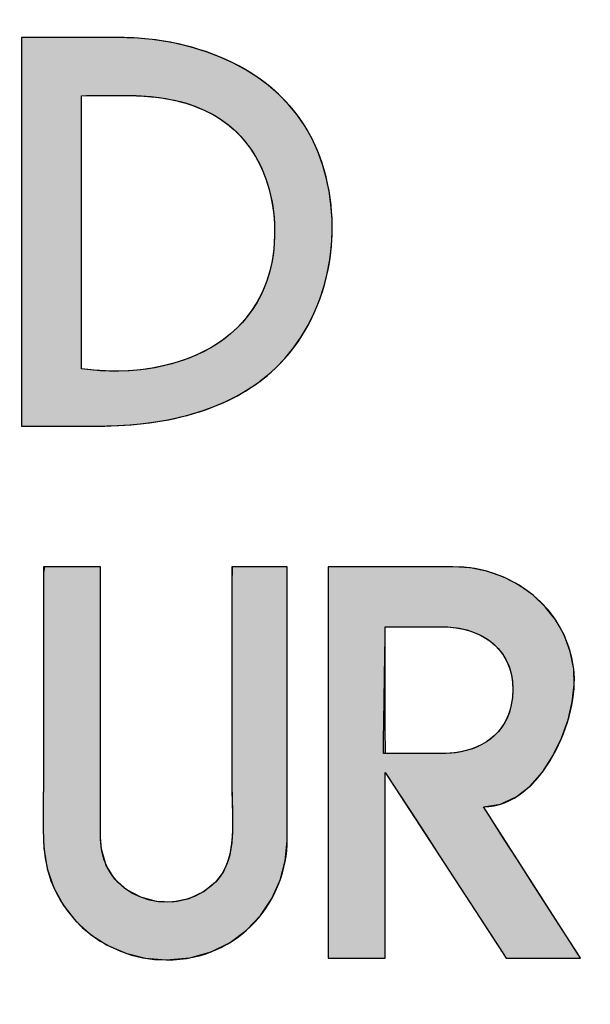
# Model space of a CAD drawing. Header units: inches. Extents: x 0 to 188, y 0 to 141.
# Tile 17 of 22: x 177.27 to 180.67, y 8.38 to 14.23. Entities that reach past the tile are written whole.
import ezdxf
from ezdxf import colors
from ezdxf.entities.mleader import LeaderData, LeaderLine
from ezdxf.math import Vec2, Vec3

# ---------------------------------------------------------------- set-up
doc = ezdxf.new("R2010")
doc.units = ezdxf.units.IN
doc.header["$MEASUREMENT"] = 0
doc.layers.add('Default', color=7, linetype='Continuous')

# ---------------------------------------------------------------- blocks, each defined once
blk = doc.blocks.new('_DOT')
at = {"color": 0}
blk.add_line((0, 0), (-1, 0), dxfattribs=at)
at = {"color": 0, "const_width": 0.333}
blk.add_lwpolyline([(-0.1665, 0, 1), (0.1665, 0, 1)], format="xyb", close=True, dxfattribs=at)
blk = doc.blocks.new('block_2')
at = {"layer": 'Default', "linetype": 'Continuous'}
blk.add_hatch(color=7, dxfattribs=at).paths.add_polyline_path([(0.4834798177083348, 0.00689697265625), (0.4964097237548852, 0.0080530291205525), (0.5081535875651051, 0.0113479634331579), (0.518627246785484, 0.0165219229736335), (0.5277465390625, 0.023315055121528), (0.5354273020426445, 0.0314675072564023), (0.5415853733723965, 0.0407194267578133), (0.5461365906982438, 0.0508109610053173), (0.548996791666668, 0.0614822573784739), (0.5500818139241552, 0.0724734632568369), (0.5500895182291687, 0.0776792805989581), (0.550089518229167, 0.0905451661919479), (0.5500895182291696, 0.1097268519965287), (0.5500895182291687, 0.1328286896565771), (0.5500895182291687, 0.1574550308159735), (0.5500895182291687, 0.1812102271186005), (0.5500895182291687, 0.2016986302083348), (0.5500895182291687, 0.216524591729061), (0.5500895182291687, 0.223292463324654), (0.5493946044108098, 0.2234700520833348), (0.5469255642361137, 0.2234700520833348), (0.5431313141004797, 0.2234700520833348), (0.5384977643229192, 0.2234700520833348), (0.5335108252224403, 0.2234700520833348), (0.5286564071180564, 0.2234700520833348), (0.5244204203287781, 0.2234700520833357), (0.5212887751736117, 0.2234700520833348), (0.5197473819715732, 0.2234700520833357), (0.5196668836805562, 0.2134863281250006), (0.519666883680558, 0.1997587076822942), (0.5196668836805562, 0.1860310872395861), (0.519666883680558, 0.172303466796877), (0.5196668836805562, 0.1585758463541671), (0.519666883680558, 0.1448482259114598), (0.5196668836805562, 0.1311206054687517), (0.5196668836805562, 0.1173929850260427), (0.5196668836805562, 0.1036653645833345), (0.5197077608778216, 0.0950287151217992), (0.5198626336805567, 0.089115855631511), (0.5199815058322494, 0.08306780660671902), (0.519897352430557, 0.0769884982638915), (0.519443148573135, 0.0709818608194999), (0.5184518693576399, 0.0651518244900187), (0.5167564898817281, 0.0596023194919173), (0.5141899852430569, 0.0544372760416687), (0.5105853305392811, 0.0497606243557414), (0.5043185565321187, 0.0446408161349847), (0.4958858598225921, 0.0406123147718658), (0.4869692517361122, 0.0388180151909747), (0.4780042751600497, 0.0391332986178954), (0.4694264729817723, 0.0414335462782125), (0.4616713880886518, 0.0455941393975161), (0.4551745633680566, 0.0514904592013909), (0.4503715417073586, 0.05899788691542), (0.4476978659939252, 0.0679918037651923), (0.4472927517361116, 0.074566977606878), (0.4472927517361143, 0.0837700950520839), (0.4472927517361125, 0.1003779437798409), (0.4472927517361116, 0.1219948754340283), (0.4472927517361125, 0.1462252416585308), (0.4472927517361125, 0.170673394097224), (0.4472927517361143, 0.1929436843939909), (0.4472927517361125, 0.2106404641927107), (0.4472927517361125, 0.2213680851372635), (0.4471458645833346, 0.2234700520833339), (0.4453827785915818, 0.2234700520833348), (0.4420219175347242, 0.2234700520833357), (0.437565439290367, 0.2234700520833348), (0.4325155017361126, 0.2234700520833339), (0.4273742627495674, 0.2234700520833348), (0.4226438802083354, 0.2234700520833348), (0.4188265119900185, 0.2234700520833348), (0.4164243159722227, 0.2234700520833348), (0.4158528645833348, 0.2201088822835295), (0.4158528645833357, 0.2077851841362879), (0.4158528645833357, 0.1954623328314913), (0.4158528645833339, 0.1831402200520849), (0.4158528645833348, 0.170818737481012), (0.4158528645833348, 0.1584977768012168), (0.4158528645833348, 0.1461772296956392), (0.4158528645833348, 0.1338569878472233), (0.4158528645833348, 0.1215369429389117), (0.4158520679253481, 0.1106245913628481), (0.4158231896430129, 0.1060375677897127), (0.4157653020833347, 0.1014381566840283), (0.4156955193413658, 0.0968300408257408), (0.415630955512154, 0.0922169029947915), (0.4155887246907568, 0.0876024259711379), (0.4155859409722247, 0.0829902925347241), (0.4156397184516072, 0.0783841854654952), (0.4157671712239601, 0.0737877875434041), (0.4160327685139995, 0.0685506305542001), (0.4178820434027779, 0.0571586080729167), (0.4215577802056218, 0.0465634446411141), (0.4268820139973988, 0.0369102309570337), (0.4336767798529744, 0.0283440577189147), (0.4417641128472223, 0.0210100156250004), (0.4509660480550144, 0.0150531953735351), (0.4611046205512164, 0.0106186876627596), (0.4720018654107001, 0.0078515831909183)])
h = blk.add_hatch(color=7, dxfattribs=at)
edge = h.paths.add_edge_path()
edge.add_spline(control_points=[(0.6581353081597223, 0.0913153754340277), (0.6908094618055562, 0.0913153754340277), (0.7111952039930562, 0.1407606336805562), (0.7079535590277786, 0.1671481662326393), (0.7038845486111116, 0.2006903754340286), (0.6743435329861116, 0.2234700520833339), (0.6413302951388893, 0.2234700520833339)], knot_values=[0, 0, 0, 0, 0.5, 0.5, 0.5, 1, 1, 1, 1], degree=3, periodic=0)
edge.add_spline(control_points=[(0.6413302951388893, 0.2234700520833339), (0.6413302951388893, 0.2234700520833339), (0.5726453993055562, 0.2234700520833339), (0.5726453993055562, 0.2234700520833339)], knot_values=[0, 0, 0, 0, 1, 1, 1, 1], degree=3, periodic=0)
edge.add_spline(control_points=[(0.5726453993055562, 0.2234700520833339), (0.5726453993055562, 0.2234700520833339), (0.5726453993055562, 0.0079345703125), (0.5726453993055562, 0.0079345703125)], knot_values=[0, 0, 0, 0, 1, 1, 1, 1], degree=3, periodic=0)
edge.add_spline(control_points=[(0.5726453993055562, 0.0079345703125), (0.5726453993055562, 0.0079345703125), (0.6041259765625, 0.0079345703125), (0.6041259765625, 0.0079345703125)], knot_values=[0, 0, 0, 0, 1, 1, 1, 1], degree=3, periodic=0)
edge.add_spline(control_points=[(0.6041259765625, 0.0079345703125), (0.6041259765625, 0.0079345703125), (0.6041259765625, 0.1101752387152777), (0.6041259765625, 0.1101752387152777)], knot_values=[0, 0, 0, 0, 1, 1, 1, 1], degree=3, periodic=0)
edge.add_spline(control_points=[(0.6041259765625, 0.1101752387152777), (0.6041259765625, 0.1101752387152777), (0.6673177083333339, 0.0131089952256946), (0.6673177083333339, 0.0131089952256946)], knot_values=[0, 0, 0, 0, 1, 1, 1, 1], degree=3, periodic=0)
edge.add_spline(control_points=[(0.6673177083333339, 0.0131089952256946), (0.6673177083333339, 0.0131089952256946), (0.6706814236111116, 0.0079345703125), (0.6706814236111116, 0.0079345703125)], knot_values=[0, 0, 0, 0, 1, 1, 1, 1], degree=3, periodic=0)
edge.add_spline(control_points=[(0.6706814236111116, 0.0079345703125), (0.6706814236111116, 0.0079345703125), (0.7116427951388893, 0.0079345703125), (0.7116427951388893, 0.0079345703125)], knot_values=[0, 0, 0, 0, 1, 1, 1, 1], degree=3, periodic=0)
edge.add_spline(control_points=[(0.7116427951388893, 0.0079345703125), (0.7116427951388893, 0.0079345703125), (0.6581353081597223, 0.0913153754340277), (0.6581353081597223, 0.0913153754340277)], knot_values=[0, 0, 0, 0, 1, 1, 1, 1], degree=3, periodic=0)
edge = h.paths.add_edge_path()
edge.add_spline(control_points=[(0.6355523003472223, 0.1904161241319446), (0.6355523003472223, 0.1904161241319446), (0.6041259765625, 0.1904161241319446), (0.6041259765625, 0.1904161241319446)], knot_values=[0, 0, 0, 0, 1, 1, 1, 1], degree=3, periodic=0)
edge.add_spline(control_points=[(0.6041259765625, 0.1904161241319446), (0.6041259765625, 0.1904161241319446), (0.6041393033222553, 0.1437018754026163), (0.6041458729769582, 0.1206732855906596)], knot_values=[0, 0, 0, 0, 1, 1, 1, 1], degree=3, periodic=0)
edge.add_spline(control_points=[(0.6041458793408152, 0.1206732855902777), (0.6099165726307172, 0.1206732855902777), (0.6366102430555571, 0.1206732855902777), (0.6366102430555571, 0.1206732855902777)], knot_values=[0, 0, 0, 0, 1, 1, 1, 1], degree=3, periodic=0)
edge.add_spline(control_points=[(0.6366102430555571, 0.1206732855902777), (0.6534423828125, 0.1206732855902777), (0.6694471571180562, 0.1290622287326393), (0.6733262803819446, 0.14654541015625), (0.6733262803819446, 0.1465589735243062), (0.6733398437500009, 0.1465589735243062), (0.6733398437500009, 0.1465725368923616), (0.6791856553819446, 0.1730889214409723), (0.6612820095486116, 0.1904161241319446), (0.6355523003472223, 0.1904161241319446)], knot_values=[0, 0, 0, 0, 0.3333333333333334, 0.3333333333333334, 0.3333333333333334, 0.6666666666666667, 0.6666666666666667, 0.6666666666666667, 1, 1, 1, 1], degree=3, periodic=0)
at = {"layer": 'Default', "color": 7, "linetype": 'Continuous'}
for points in [[(0.4834798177, 0.0068969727), (0.4964097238, 0.008053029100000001), (0.5081535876, 0.0113479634), (0.5186272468, 0.016521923), (0.5277465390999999, 0.0233150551), (0.535427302, 0.0314675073), (0.5415853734, 0.0407194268), (0.5461365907, 0.05081096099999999), (0.5489967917, 0.0614822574), (0.5500818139, 0.0724734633), (0.5500895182, 0.0776792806), (0.5500895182, 0.09054516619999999), (0.5500895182, 0.109726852), (0.5500895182, 0.1328286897), (0.5500895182, 0.1574550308), (0.5500895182, 0.1812102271), (0.5500895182, 0.2016986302), (0.5500895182, 0.2165245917), (0.5500895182, 0.2232924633), (0.5493946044, 0.2234700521), (0.5469255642, 0.2234700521), (0.5431313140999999, 0.2234700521), (0.5384977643, 0.2234700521), (0.5335108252, 0.2234700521), (0.5286564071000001, 0.2234700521), (0.5244204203, 0.2234700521), (0.5212887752, 0.2234700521), (0.519747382, 0.2234700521), (0.5196668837, 0.2134863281), (0.5196668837, 0.1997587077), (0.5196668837, 0.1860310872), (0.5196668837, 0.1723034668), (0.5196668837, 0.1585758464), (0.5196668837, 0.1448482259), (0.5196668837, 0.1311206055), (0.5196668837, 0.117392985), (0.5196668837, 0.1036653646), (0.5197077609, 0.0950287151), (0.5198626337, 0.0891158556), (0.5199815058, 0.0830678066), (0.5198973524, 0.0769884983), (0.5194431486, 0.0709818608), (0.5184518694, 0.0651518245), (0.5167564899, 0.0596023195), (0.5141899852, 0.054437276), (0.5105853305, 0.0497606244), (0.5043185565, 0.0446408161), (0.4958858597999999, 0.0406123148), (0.4869692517, 0.0388180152), (0.4780042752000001, 0.0391332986), (0.469426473, 0.0414335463), (0.4616713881, 0.0455941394), (0.4551745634, 0.0514904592), (0.4503715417, 0.0589978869), (0.447697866, 0.0679918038), (0.4472927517, 0.0745669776), (0.4472927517, 0.0837700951), (0.4472927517, 0.1003779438), (0.4472927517, 0.1219948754), (0.4472927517, 0.1462252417), (0.4472927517, 0.1706733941), (0.4472927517, 0.1929436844), (0.4472927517, 0.2106404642), (0.4472927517, 0.2213680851), (0.4471458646, 0.2234700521), (0.4453827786, 0.2234700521), (0.4420219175, 0.2234700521), (0.4375654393, 0.2234700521), (0.4325155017, 0.2234700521), (0.4273742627, 0.2234700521), (0.4226438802, 0.2234700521), (0.418826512, 0.2234700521), (0.416424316, 0.2234700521), (0.4158528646, 0.2201088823), (0.4158528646, 0.2077851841), (0.4158528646, 0.1954623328), (0.4158528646, 0.1831402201), (0.4158528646, 0.1708187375), (0.4158528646, 0.1584977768), (0.4158528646, 0.1461772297), (0.4158528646, 0.1338569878), (0.4158528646, 0.1215369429), (0.4158520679, 0.1106245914), (0.4158231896, 0.1060375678), (0.4157653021, 0.1014381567), (0.4156955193, 0.0968300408), (0.4156309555, 0.092216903), (0.4155887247, 0.087602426), (0.415585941, 0.0829902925), (0.4156397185, 0.0783841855), (0.4157671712, 0.0737877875), (0.4160327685, 0.0685506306), (0.4178820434, 0.05715860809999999), (0.4215577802, 0.0465634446), (0.426882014, 0.036910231), (0.4336767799, 0.0283440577), (0.4417641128, 0.0210100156), (0.4509660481, 0.0150531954), (0.4611046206, 0.0106186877), (0.4720018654, 0.0078515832), (0.4834798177, 0.0068969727)], [(0.6581353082, 0.0913153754), (0.6675575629, 0.0927262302), (0.6761744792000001, 0.0966687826), (0.6839180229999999, 0.1027080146), (0.6907201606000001, 0.1104089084), (0.6965128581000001, 0.1193364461), (0.7012280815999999, 0.1290556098), (0.7047977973, 0.1391313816), (0.7071539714, 0.1491287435), (0.7082285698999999, 0.1586126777), (0.707953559, 0.1671481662), (0.7059906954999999, 0.1768759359), (0.7026315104, 0.1858858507), (0.6980080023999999, 0.1941058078), (0.6922521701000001, 0.2014637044), (0.6854960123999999, 0.2078874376), (0.6778715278, 0.2133049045), (0.6695107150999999, 0.2176440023), (0.6605455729, 0.220832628), (0.6511081, 0.2227986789), (0.6413302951, 0.2234700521), (0.6394071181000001, 0.2234700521), (0.634187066, 0.2234700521), (0.6264943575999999, 0.2234700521), (0.6171532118, 0.2234700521), (0.6069878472, 0.2234700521), (0.5968224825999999, 0.2234700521), (0.5874813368, 0.2234700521), (0.5797886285, 0.2234700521), (0.5745685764, 0.2234700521), (0.5726453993, 0.2234700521), (0.5726453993, 0.2174350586), (0.5726453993, 0.201054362), (0.5726453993, 0.176914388), (0.5726453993, 0.1476015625), (0.5726453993, 0.1157023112), (0.5726453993, 0.0838030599), (0.5726453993, 0.0544902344), (0.5726453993, 0.0303502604), (0.5726453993, 0.0139695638), (0.5726453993, 0.0079345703), (0.5735268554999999, 0.0079345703), (0.5759193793, 0.0079345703), (0.579445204, 0.0079345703), (0.5837265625, 0.0079345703), (0.5883856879, 0.0079345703), (0.5930448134, 0.0079345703), (0.5973261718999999, 0.0079345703), (0.6008519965, 0.0079345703), (0.6032445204, 0.0079345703), (0.6041259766, 0.0079345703), (0.6041259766, 0.010797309), (0.6041259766, 0.0185675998), (0.6041259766, 0.0300185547), (0.6041259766, 0.04392328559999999), (0.6041259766, 0.05905490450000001), (0.6041259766, 0.0741865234), (0.6041259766, 0.08809125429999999), (0.6041259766, 0.0995422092), (0.6041259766, 0.1073125), (0.6041259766, 0.1101752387), (0.6058953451, 0.1074573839), (0.6106979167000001, 0.1000803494), (0.6177753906, 0.0892089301), (0.6263694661, 0.07600792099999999), (0.6357218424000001, 0.061642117), (0.6450742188, 0.0472763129), (0.6536682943, 0.0340753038), (0.6607457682, 0.0232038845), (0.6655483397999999, 0.01582685), (0.6673177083, 0.0131089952), (0.6674118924, 0.0129641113), (0.6676675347, 0.012570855), (0.6680442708, 0.0119913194), (0.6685017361, 0.0112875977), (0.668999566, 0.0105217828), (0.6694973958, 0.0097559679), (0.6699548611, 0.0090522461), (0.6703315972, 0.008472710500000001), (0.6705872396, 0.0080794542), (0.6706814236, 0.0079345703), (0.6718283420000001, 0.0079345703), (0.6749414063, 0.0079345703), (0.6795290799, 0.0079345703), (0.6850998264, 0.0079345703), (0.6911621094, 0.0079345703), (0.6972243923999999, 0.0079345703), (0.7027951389, 0.0079345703), (0.7073828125, 0.0079345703), (0.7104958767, 0.0079345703), (0.7116427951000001, 0.0079345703), (0.7101445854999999, 0.0102692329), (0.7060780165, 0.016606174), (0.7000851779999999, 0.0259448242), (0.6928081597, 0.0372846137), (0.6848890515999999, 0.0496249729), (0.6769699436, 0.061965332), (0.6696929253, 0.0733051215), (0.6637000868, 0.0826437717), (0.6596335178, 0.0889807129), (0.6581353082, 0.0913153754)], [(0.6030544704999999, 0.1206732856), (0.6030655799, 0.1213963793), (0.6030970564, 0.123445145), (0.6031461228, 0.126638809), (0.6032100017, 0.1307965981), (0.6032859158, 0.1357377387), (0.6033710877, 0.1412814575), (0.60346274, 0.1472469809), (0.6035580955, 0.1534535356), (0.6036543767, 0.1597203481), (0.6037488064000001, 0.165866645), (0.6038386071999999, 0.1717116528), (0.6039210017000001, 0.1770745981), (0.6039932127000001, 0.1817747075), (0.6040524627, 0.1856312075), (0.6040959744, 0.1884633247), (0.6041209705, 0.1900902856), (0.6041631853, 0.1904161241), (0.6046971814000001, 0.1904161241), (0.6058013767, 0.1904161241), (0.6073943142, 0.1904161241), (0.6093945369, 0.1904161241), (0.6117205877, 0.1904161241), (0.6142910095, 0.1904161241), (0.6170243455, 0.1904161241), (0.6198391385, 0.1904161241), (0.6226539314, 0.1904161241), (0.6253872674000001, 0.1904161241), (0.6279576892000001, 0.1904161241), (0.63028374, 0.1904161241), (0.6322839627, 0.1904161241), (0.6338769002, 0.1904161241), (0.6349810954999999, 0.1904161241), (0.6355150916, 0.1904161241), (0.6386012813, 0.1903334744), (0.6430205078, 0.1899044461), (0.6472362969, 0.1891187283), (0.6512280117, 0.1879868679), (0.6549750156, 0.1865194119), (0.6584566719, 0.184726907), (0.6616523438, 0.1826199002), (0.6645413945, 0.1802089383), (0.6671031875, 0.1775045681), (0.6693170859, 0.1745173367), (0.6711624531, 0.1712577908), (0.6726186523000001, 0.1677364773), (0.6736650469, 0.1639639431), (0.674281, 0.1599507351), (0.674445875, 0.1557074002), (0.6741390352, 0.1512444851), (0.6733398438, 0.1465725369), (0.6733397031, 0.1465702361), (0.6733393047, 0.1465681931), (0.6733386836, 0.1465663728), (0.673337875, 0.14656474), (0.6733369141, 0.1465632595), (0.6733358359, 0.1465618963), (0.6733346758, 0.146560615), (0.6733334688, 0.1465593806), (0.67333225, 0.146558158), (0.6733310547, 0.1465569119), (0.673329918, 0.1465556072), (0.673328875, 0.1465542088), (0.6733279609, 0.1465526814), (0.6733272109, 0.14655099), (0.6733266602, 0.1465490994), (0.6733263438, 0.1465469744), (0.6730790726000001, 0.1455073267), (0.672168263, 0.1425236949), (0.6710150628, 0.1397352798), (0.6696341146, 0.1371411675), (0.6680400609, 0.1347404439), (0.6662475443, 0.1325321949), (0.6642712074, 0.1305155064), (0.6621256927, 0.1286894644), (0.6598256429, 0.1270531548), (0.6573857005, 0.1256056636), (0.6548205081, 0.1243460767), (0.6521447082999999, 0.12327348), (0.6493729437, 0.1223869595), (0.6465198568, 0.1216856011), (0.6436000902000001, 0.1211684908), (0.6406282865, 0.1208347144), (0.6376190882, 0.120683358), (0.6364534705, 0.1206732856), (0.6356706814, 0.1206732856), (0.6343080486, 0.1206732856), (0.6324525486, 0.1206732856), (0.6301911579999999, 0.1206732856), (0.6276108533, 0.1206732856), (0.6247986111, 0.1206732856), (0.621841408, 0.1206732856), (0.6188262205, 0.1206732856), (0.6158400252, 0.1206732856), (0.6129697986, 0.1206732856), (0.6103025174, 0.1206732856), (0.607925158, 0.1206732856), (0.6059246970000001, 0.1206732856), (0.6043881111, 0.1206732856), (0.6034023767, 0.1206732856), (0.6030544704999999, 0.1206732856)]]:
    blk.add_lwpolyline(points, close=True, dxfattribs=at)
for points, knots in [([(0.4158528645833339, 0.2234700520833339), (0.4158528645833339, 0.1861233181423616), (0.4158528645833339, 0.1487901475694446), (0.4158528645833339, 0.1114569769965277), (0.4158528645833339, 0.0975884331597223), (0.4151746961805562, 0.0834893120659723), (0.4159613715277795, 0.069620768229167), (0.4180636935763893, 0.0338609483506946), (0.447998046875, 0.00689697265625), (0.4834798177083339, 0.00689697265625)], [0, 0, 0, 0, 0.3333333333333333, 0.3333333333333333, 0.3333333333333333, 0.6666666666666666, 0.6666666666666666, 0.6666666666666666, 1, 1, 1, 1]), ([(0.5196668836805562, 0.2234700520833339), (0.5196668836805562, 0.1818712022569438), (0.5196668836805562, 0.1402723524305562), (0.5196668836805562, 0.09867350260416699), (0.5196668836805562, 0.0815904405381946), (0.5229356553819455, 0.060302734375), (0.5085584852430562, 0.0478244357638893), (0.4858940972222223, 0.0281507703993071), (0.4472927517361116, 0.0419040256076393), (0.4472927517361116, 0.0734795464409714)], [0, 0, 0, 0, 0.3333333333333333, 0.3333333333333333, 0.3333333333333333, 0.6666666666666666, 0.6666666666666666, 0.6666666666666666, 1, 1, 1, 1]), ([(0.6581353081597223, 0.0913153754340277), (0.6908094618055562, 0.0913153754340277), (0.7111952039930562, 0.1407606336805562), (0.7079535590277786, 0.1671481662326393), (0.7038845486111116, 0.2006903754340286), (0.6743435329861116, 0.2234700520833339), (0.6413302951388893, 0.2234700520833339)], [0, 0, 0, 0, 0.5, 0.5, 0.5, 1, 1, 1, 1]), ([(0.6355523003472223, 0.1904161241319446), (0.6612820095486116, 0.1904161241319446), (0.6791856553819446, 0.1730889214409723), (0.6733398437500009, 0.1465725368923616), (0.6733398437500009, 0.1465589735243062), (0.6733262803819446, 0.1465589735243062), (0.6733262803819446, 0.14654541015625), (0.6694471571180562, 0.1290622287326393), (0.6534423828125, 0.1206732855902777), (0.6366102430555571, 0.1206732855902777)], [0, 0, 0, 0, 0.3333333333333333, 0.3333333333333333, 0.3333333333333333, 0.6666666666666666, 0.6666666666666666, 0.6666666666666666, 1, 1, 1, 1])]:
    blk.add_open_spline(points, degree=3, knots=knots, dxfattribs=at)
for points in [[(0.4472927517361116, 0.2234700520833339), (0.4472927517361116, 0.2234700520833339), (0.4158528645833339, 0.2234700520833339), (0.4158528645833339, 0.2234700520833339)], [(0.4472927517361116, 0.0734795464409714), (0.4472927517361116, 0.0734795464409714), (0.4472927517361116, 0.2234700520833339), (0.4472927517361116, 0.2234700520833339)], [(0.550089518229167, 0.2234700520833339), (0.550089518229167, 0.2234700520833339), (0.5196668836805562, 0.2234700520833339), (0.5196668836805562, 0.2234700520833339)], [(0.550089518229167, 0.0734795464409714), (0.550089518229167, 0.0734795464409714), (0.550089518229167, 0.2234700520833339), (0.550089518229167, 0.2234700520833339)], [(0.6413302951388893, 0.2234700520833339), (0.6413302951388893, 0.2234700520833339), (0.5726453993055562, 0.2234700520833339), (0.5726453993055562, 0.2234700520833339)], [(0.5726453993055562, 0.2234700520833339), (0.5726453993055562, 0.2234700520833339), (0.5726453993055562, 0.0079345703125), (0.5726453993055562, 0.0079345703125)], [(0.6041458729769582, 0.1206732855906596), (0.6041393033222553, 0.1437018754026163), (0.6041259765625, 0.1904161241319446), (0.6041259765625, 0.1904161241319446)], [(0.6041259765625, 0.1904161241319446), (0.6041259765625, 0.1904161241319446), (0.6355523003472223, 0.1904161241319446), (0.6355523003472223, 0.1904161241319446)], [(0.6366102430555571, 0.1206732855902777), (0.6366102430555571, 0.1206732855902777), (0.6099165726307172, 0.1206732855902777), (0.6041458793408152, 0.1206732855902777)], [(0.6041259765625, 0.0079345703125), (0.6041259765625, 0.0079345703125), (0.6041259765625, 0.1101752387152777), (0.6041259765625, 0.1101752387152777)], [(0.6041259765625, 0.1101752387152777), (0.6041259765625, 0.1101752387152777), (0.6673177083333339, 0.0131089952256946), (0.6673177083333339, 0.0131089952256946)], [(0.7116427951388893, 0.0079345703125), (0.7116427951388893, 0.0079345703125), (0.6581353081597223, 0.0913153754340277), (0.6581353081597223, 0.0913153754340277)], [(0.4834798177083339, 0.00689697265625), (0.5243733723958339, 0.00689697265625), (0.550089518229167, 0.039937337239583), (0.550089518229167, 0.0734795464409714)], [(0.6673177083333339, 0.0131089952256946), (0.6673177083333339, 0.0131089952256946), (0.6706814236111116, 0.0079345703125), (0.6706814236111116, 0.0079345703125)], [(0.5726453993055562, 0.0079345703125), (0.5726453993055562, 0.0079345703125), (0.6041259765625, 0.0079345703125), (0.6041259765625, 0.0079345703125)], [(0.6706814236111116, 0.0079345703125), (0.6706814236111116, 0.0079345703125), (0.7116427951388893, 0.0079345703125), (0.7116427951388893, 0.0079345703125)]]:
    blk.add_open_spline(points, degree=3, dxfattribs=at)
blk = doc.blocks.new('Block1')
at = {"layer": 'Default', "linetype": 'Continuous'}
h = blk.add_hatch(color=7, dxfattribs=at)
h.paths.add_polyline_path([(2.641703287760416, 1.037753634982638), (2.646473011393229, 1.04354885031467), (2.650766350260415, 1.049706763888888), (2.654581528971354, 1.056187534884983), (2.657916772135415, 1.062951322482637), (2.660770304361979, 1.069958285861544), (2.663140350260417, 1.077168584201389), (2.665025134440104, 1.084542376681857), (2.666422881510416, 1.092039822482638), (2.667331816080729, 1.099621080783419), (2.667750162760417, 1.107246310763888), (2.667676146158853, 1.114875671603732), (2.667107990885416, 1.122469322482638), (2.666043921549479, 1.129987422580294), (2.664482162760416, 1.137390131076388), (2.662420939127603, 1.144637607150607), (2.659858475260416, 1.151690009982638), (2.656708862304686, 1.15866706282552), (2.652845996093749, 1.165551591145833), (2.648448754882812, 1.17195230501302), (2.643557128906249, 1.177875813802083), (2.638211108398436, 1.18332872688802), (2.632450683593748, 1.188317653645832), (2.626315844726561, 1.19284920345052), (2.619846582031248, 1.196929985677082), (2.613082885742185, 1.200566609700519), (2.606064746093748, 1.203765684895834), (2.598832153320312, 1.20653382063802), (2.591425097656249, 1.208877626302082), (2.583883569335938, 1.210803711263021), (2.576247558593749, 1.212318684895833), (2.568557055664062, 1.21342915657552), (2.560852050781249, 1.214141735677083), (2.553172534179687, 1.214463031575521), (2.550372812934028, 1.214484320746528), (2.549112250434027, 1.214484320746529), (2.546917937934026, 1.214484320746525), (2.543929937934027, 1.214484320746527), (2.540288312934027, 1.214484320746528), (2.536133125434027, 1.214484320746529), (2.531604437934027, 1.214484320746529), (2.526842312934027, 1.214484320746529), (2.521986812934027, 1.214484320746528), (2.517178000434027, 1.214484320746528), (2.512555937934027, 1.214484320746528), (2.508260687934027, 1.214484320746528), (2.504432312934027, 1.214484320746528), (2.501210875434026, 1.214484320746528), (2.498736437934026, 1.214484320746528), (2.497149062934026, 1.214484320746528), (2.496588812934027, 1.214484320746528), (2.496588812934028, 1.212266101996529), (2.496588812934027, 1.205981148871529), (2.496588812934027, 1.196184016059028), (2.496588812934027, 1.183429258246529), (2.496588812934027, 1.168271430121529), (2.496588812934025, 1.151265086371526), (2.496588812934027, 1.132964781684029), (2.496588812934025, 1.113925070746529), (2.496588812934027, 1.094700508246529), (2.496588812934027, 1.075845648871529), (2.496588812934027, 1.057915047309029), (2.496588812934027, 1.041463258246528), (2.496588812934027, 1.027044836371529), (2.496588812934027, 1.015214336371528), (2.496588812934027, 1.006526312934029), (2.496588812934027, 1.001535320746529), (2.496639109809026, 1.000535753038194), (2.497360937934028, 1.000535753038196), (2.498853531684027, 1.000535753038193), (2.501006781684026, 1.000535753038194), (2.503710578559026, 1.000535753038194), (2.506854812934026, 1.000535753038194), (2.510329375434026, 1.000535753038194), (2.514024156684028, 1.000535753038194), (2.517829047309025, 1.000535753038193), (2.521633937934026, 1.000535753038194), (2.525328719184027, 1.000535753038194), (2.528803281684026, 1.000535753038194), (2.531947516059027, 1.000535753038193), (2.534651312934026, 1.000535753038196), (2.536804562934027, 1.000535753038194), (2.538297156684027, 1.000535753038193), (2.539018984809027, 1.000535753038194), (2.543520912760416, 1.000577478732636), (2.550237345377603, 1.000803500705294), (2.556980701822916, 1.001239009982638), (2.563728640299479, 1.001899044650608), (2.570458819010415, 1.002798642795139), (2.577148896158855, 1.003952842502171), (2.583776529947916, 1.005376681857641), (2.590319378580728, 1.007085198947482), (2.596755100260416, 1.009093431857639), (2.603061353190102, 1.011416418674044), (2.609215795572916, 1.014069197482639), (2.615196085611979, 1.017066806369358), (2.620979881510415, 1.020424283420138), (2.626544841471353, 1.024156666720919), (2.631868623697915, 1.028278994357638), (2.636928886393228, 1.032806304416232)])
h.paths.add_polyline_path([(2.529629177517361, 1.1824951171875), (2.529629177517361, 1.181792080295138), (2.529629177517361, 1.179760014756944), (2.529629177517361, 1.176514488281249), (2.52962917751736, 1.172171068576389), (2.52962917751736, 1.166845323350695), (2.529629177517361, 1.1606528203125), (2.529629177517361, 1.153709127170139), (2.529629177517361, 1.146129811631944), (2.529629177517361, 1.13803044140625), (2.529629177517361, 1.129526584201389), (2.529629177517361, 1.120733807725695), (2.529629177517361, 1.1117676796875), (2.52962917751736, 1.102743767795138), (2.529629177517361, 1.093777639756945), (2.529629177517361, 1.08498486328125), (2.529629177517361, 1.076481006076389), (2.52962917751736, 1.068381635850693), (2.529629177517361, 1.0608023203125), (2.529629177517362, 1.053858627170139), (2.529629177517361, 1.047666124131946), (2.529629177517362, 1.042340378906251), (2.529629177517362, 1.03799695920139), (2.529629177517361, 1.034751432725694), (2.529629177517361, 1.0327193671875), (2.529629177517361, 1.032016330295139), (2.536276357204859, 1.031279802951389), (2.542886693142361, 1.030862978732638), (2.54943896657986, 1.03076700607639), (2.555911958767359, 1.030993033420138), (2.562284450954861, 1.031542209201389), (2.56853522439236, 1.032415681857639), (2.57464306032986, 1.033614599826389), (2.580586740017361, 1.035140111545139), (2.586345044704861, 1.036993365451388), (2.59189675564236, 1.039175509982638), (2.597220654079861, 1.041687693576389), (2.602295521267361, 1.044531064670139), (2.60710013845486, 1.047706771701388), (2.611613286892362, 1.05121596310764), (2.61581374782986, 1.055059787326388), (2.61968030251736, 1.059239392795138), (2.62319173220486, 1.063755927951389), (2.626326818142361, 1.068610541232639), (2.629064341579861, 1.073804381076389), (2.63138308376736, 1.079338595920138), (2.633261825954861, 1.08521433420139), (2.63467934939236, 1.091432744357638), (2.635614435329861, 1.097994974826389), (2.636045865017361, 1.104902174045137), (2.63595241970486, 1.112155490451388), (2.635742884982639, 1.115335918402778), (2.635426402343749, 1.118490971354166), (2.63500240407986, 1.121616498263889), (2.634470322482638, 1.124708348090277), (2.633829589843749, 1.127762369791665), (2.63307963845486, 1.130774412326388), (2.632219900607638, 1.133740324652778), (2.631249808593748, 1.136655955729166), (2.63016879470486, 1.139517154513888), (2.628976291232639, 1.142319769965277), (2.627671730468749, 1.145059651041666), (2.626254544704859, 1.147732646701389), (2.624724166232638, 1.150334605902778), (2.623080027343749, 1.152861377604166), (2.621321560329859, 1.155308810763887), (2.619448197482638, 1.157672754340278), (2.61745937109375, 1.159949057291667), (2.615354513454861, 1.162133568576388), (2.613133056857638, 1.164222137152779), (2.610794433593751, 1.166210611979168), (2.608338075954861, 1.168094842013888), (2.605763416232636, 1.169870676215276), (2.603069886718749, 1.171533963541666), (2.600256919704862, 1.17308055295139), (2.597323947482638, 1.174506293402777), (2.594686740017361, 1.1756603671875), (2.592045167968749, 1.176702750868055), (2.589399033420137, 1.177638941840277), (2.58674813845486, 1.178474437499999), (2.584092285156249, 1.179214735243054), (2.581431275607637, 1.179865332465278), (2.57876491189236, 1.1804317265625), (2.57609299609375, 1.180919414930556), (2.573415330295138, 1.181333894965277), (2.570731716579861, 1.181680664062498), (2.568041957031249, 1.181965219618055), (2.565345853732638, 1.182193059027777), (2.562643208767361, 1.182369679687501), (2.559933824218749, 1.182500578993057), (2.557217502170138, 1.182591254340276), (2.55449404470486, 1.182647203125), (2.551763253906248, 1.182673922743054), (2.549024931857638, 1.182676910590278), (2.54627888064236, 1.1826616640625), (2.543524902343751, 1.182633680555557), (2.540762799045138, 1.182598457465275), (2.53799237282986, 1.1825614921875), (2.535213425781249, 1.182528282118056), (2.532425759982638, 1.182504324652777)])
at = {"layer": 'Default', "color": 7, "linetype": 'Continuous'}
for points in [[(2.6417032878, 1.037753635), (2.6464730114, 1.0435488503), (2.6507663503, 1.0497067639), (2.654581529, 1.0561875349), (2.6579167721, 1.0629513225), (2.6607703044, 1.0699582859), (2.6631403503, 1.0771685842), (2.6650251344, 1.0845423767), (2.6664228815, 1.0920398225), (2.6673318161, 1.0996210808), (2.6677501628, 1.1072463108), (2.6676761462, 1.1148756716), (2.6671079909, 1.1224693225), (2.6660439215, 1.1299874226), (2.6644821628, 1.1373901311), (2.6624209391, 1.1446376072), (2.6598584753, 1.15169001), (2.6567088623, 1.1586670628), (2.6528459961, 1.1655515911), (2.6484487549, 1.171952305), (2.6435571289, 1.1778758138), (2.6382111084, 1.1833287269), (2.6324506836, 1.1883176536), (2.6263158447, 1.1928492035), (2.619846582, 1.1969299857), (2.6130828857, 1.2005666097), (2.6060647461, 1.2037656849), (2.5988321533, 1.2065338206), (2.5914250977, 1.2088776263), (2.5838835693, 1.2108037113), (2.5762475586, 1.2123186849), (2.5685570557, 1.2134291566), (2.5608520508, 1.2141417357), (2.5531725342, 1.2144630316), (2.5503728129, 1.2144843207), (2.5491122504, 1.2144843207), (2.5469179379, 1.2144843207), (2.5439299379, 1.2144843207), (2.5402883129, 1.2144843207), (2.5361331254, 1.2144843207), (2.5316044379, 1.2144843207), (2.5268423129, 1.2144843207), (2.5219868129, 1.2144843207), (2.5171780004, 1.2144843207), (2.5125559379, 1.2144843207), (2.5082606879, 1.2144843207), (2.5044323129, 1.2144843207), (2.5012108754, 1.2144843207), (2.4987364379, 1.2144843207), (2.4971490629, 1.2144843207), (2.4965888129, 1.2144843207), (2.4965888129, 1.212266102), (2.4965888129, 1.2059811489), (2.4965888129, 1.1961840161), (2.4965888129, 1.1834292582), (2.4965888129, 1.1682714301), (2.4965888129, 1.1512650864), (2.4965888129, 1.1329647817), (2.4965888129, 1.1139250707), (2.4965888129, 1.0947005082), (2.4965888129, 1.0758456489), (2.4965888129, 1.0579150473), (2.4965888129, 1.0414632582), (2.4965888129, 1.0270448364), (2.4965888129, 1.0152143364), (2.4965888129, 1.0065263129), (2.4965888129, 1.0015353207), (2.4966391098, 1.000535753), (2.4973609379, 1.000535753), (2.4988535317, 1.000535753), (2.5010067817, 1.000535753), (2.5037105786, 1.000535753), (2.5068548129, 1.000535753), (2.5103293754, 1.000535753), (2.5140241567, 1.000535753), (2.5178290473, 1.000535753), (2.5216339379, 1.000535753), (2.5253287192, 1.000535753), (2.5288032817, 1.000535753), (2.5319475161, 1.000535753), (2.5346513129, 1.000535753), (2.5368045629, 1.000535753), (2.5382971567, 1.000535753), (2.5390189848, 1.000535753), (2.5435209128, 1.0005774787), (2.5502373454, 1.0008035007), (2.5569807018, 1.00123901), (2.5637286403, 1.0018990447), (2.570458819, 1.0027986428), (2.5771488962, 1.0039528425), (2.5837765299, 1.0053766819), (2.5903193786, 1.0070851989), (2.5967551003, 1.0090934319), (2.6030613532, 1.0114164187), (2.6092157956, 1.0140691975), (2.6151960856, 1.0170668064), (2.6209798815, 1.0204242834), (2.6265448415, 1.0241566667), (2.6318686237, 1.0282789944), (2.6369288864, 1.0328063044), (2.6417032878, 1.037753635)], [(2.5296291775, 1.1824951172), (2.53242576, 1.1825043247), (2.5352134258, 1.1825282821), (2.5379923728, 1.1825614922), (2.540762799, 1.1825984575), (2.5435249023, 1.1826336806), (2.5462788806, 1.1826616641), (2.5490249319, 1.1826769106), (2.5517632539, 1.1826739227), (2.5544940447, 1.1826472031), (2.5572175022, 1.1825912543), (2.5599338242, 1.182500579), (2.5626432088, 1.1823696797), (2.5653458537, 1.182193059), (2.568041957, 1.1819652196), (2.5707317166, 1.1816806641), (2.5734153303, 1.181333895), (2.5760929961, 1.1809194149), (2.5787649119, 1.1804317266), (2.5814312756, 1.1798653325), (2.5840922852, 1.1792147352), (2.5867481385, 1.1784744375), (2.5893990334, 1.1776389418), (2.592045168, 1.1767027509), (2.59468674, 1.1756603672), (2.5973239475, 1.1745062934), (2.6002569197, 1.173080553), (2.6030698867, 1.1715339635), (2.6057634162, 1.1698706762), (2.608338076, 1.168094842), (2.6107944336, 1.166210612), (2.6131330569, 1.1642221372), (2.6153545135, 1.1621335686), (2.6174593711, 1.1599490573), (2.6194481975, 1.1576727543), (2.6213215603, 1.1553088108), (2.6230800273, 1.1528613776), (2.6247241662, 1.1503346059), (2.6262545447, 1.1477326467), (2.6276717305, 1.145059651), (2.6289762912, 1.14231977), (2.6301687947, 1.1395171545), (2.6312498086, 1.1366559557), (2.6322199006, 1.1337403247), (2.6330796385, 1.1307744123), (2.6338295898, 1.1277623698), (2.6344703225, 1.1247083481), (2.6350024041, 1.1216164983), (2.6354264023, 1.1184909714), (2.635742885, 1.1153359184), (2.6359524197, 1.1121554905), (2.636045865, 1.104902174), (2.6356144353, 1.0979949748), (2.6346793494, 1.0914327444), (2.633261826, 1.0852143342), (2.6313830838, 1.0793385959), (2.6290643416, 1.0738043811), (2.6263268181, 1.0686105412), (2.6231917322, 1.063755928), (2.6196803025, 1.0592393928), (2.6158137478, 1.0550597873), (2.6116132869, 1.0512159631), (2.6071001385, 1.0477067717), (2.6022955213, 1.0445310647), (2.5972206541, 1.0416876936), (2.5918967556, 1.03917551), (2.5863450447, 1.0369933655), (2.58058674, 1.0351401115), (2.5746430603, 1.0336145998), (2.5685352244, 1.0324156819), (2.562284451, 1.0315422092), (2.5559119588, 1.0309930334), (2.5494389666, 1.0307670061), (2.5428866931, 1.0308629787), (2.5362763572, 1.031279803), (2.5296291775, 1.0320163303), (2.5296291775, 1.0327193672), (2.5296291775, 1.0347514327), (2.5296291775, 1.0379969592), (2.5296291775, 1.0423403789), (2.5296291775, 1.0476661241), (2.5296291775, 1.0538586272), (2.5296291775, 1.0608023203), (2.5296291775, 1.0683816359), (2.5296291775, 1.0764810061), (2.5296291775, 1.0849848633), (2.5296291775, 1.0937776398), (2.5296291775, 1.1027437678), (2.5296291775, 1.1117676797), (2.5296291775, 1.1207338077), (2.5296291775, 1.1295265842), (2.5296291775, 1.1380304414), (2.5296291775, 1.1461298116), (2.5296291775, 1.1537091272), (2.5296291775, 1.1606528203), (2.5296291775, 1.1668453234), (2.5296291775, 1.1721710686), (2.5296291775, 1.1765144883), (2.5296291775, 1.1797600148), (2.5296291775, 1.1817920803), (2.5296291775, 1.1824951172)]]:
    blk.add_lwpolyline(points, close=True, dxfattribs=at)
for points in [[(2.550625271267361, 1.214484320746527), (2.550625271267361, 1.214484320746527), (2.496588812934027, 1.214484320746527), (2.496588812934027, 1.214484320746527)], [(2.496588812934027, 1.214484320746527), (2.496588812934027, 1.214484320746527), (2.496588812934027, 1.000535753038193), (2.496588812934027, 1.000535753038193)], [(2.529629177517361, 1.032016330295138), (2.529629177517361, 1.032016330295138), (2.529629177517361, 1.182495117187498), (2.529629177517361, 1.182495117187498)], [(2.539069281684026, 1.000535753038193), (2.576056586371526, 1.000535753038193), (2.616014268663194, 1.009073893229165), (2.641703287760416, 1.037753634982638)], [(2.496588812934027, 1.000535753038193), (2.496588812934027, 1.000535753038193), (2.539069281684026, 1.000535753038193), (2.539069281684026, 1.000535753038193)]]:
    blk.add_open_spline(points, degree=3, dxfattribs=at)
for points, knots in [([(2.641703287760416, 1.037753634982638), (2.66952175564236, 1.068868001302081), (2.675367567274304, 1.11861843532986), (2.657870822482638, 1.156263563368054), (2.639044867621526, 1.196777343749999), (2.593010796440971, 1.214484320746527), (2.550625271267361, 1.214484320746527)], [0, 0, 0, 0, 0.5, 0.5, 0.5, 1, 1, 1, 1]), ([(2.529629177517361, 1.182495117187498), (2.552971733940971, 1.182495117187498), (2.575364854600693, 1.184604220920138), (2.597323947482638, 1.174506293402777), (2.622266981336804, 1.163140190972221), (2.634650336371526, 1.138753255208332), (2.63595241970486, 1.112155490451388), (2.638977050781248, 1.050265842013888), (2.585116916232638, 1.024549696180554), (2.529629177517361, 1.032016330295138)], [0, 0, 0, 0, 0.3333333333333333, 0.3333333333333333, 0.3333333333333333, 0.6666666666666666, 0.6666666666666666, 0.6666666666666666, 1, 1, 1, 1])]:
    blk.add_open_spline(points, degree=3, knots=knots, dxfattribs=at)
at = {"layer": 'Default', "color": 7}
blk.add_blockref('block_2', (2.0929022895, 0.6995713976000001), dxfattribs=at)
blk = doc.blocks.new('Block13')
at = {"layer": 'Default', "color": 7}
blk.add_blockref('Block1', (0.0370558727, 0.0840912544), dxfattribs=at)
blk = doc.blocks.new('Block11')
at = {"layer": 'Default', "color": 7}
blk.add_blockref('Block13', (0, 0), dxfattribs=at)
blk = doc.blocks.new('Block10')
at = {"layer": 'Default', "color": 7}
blk.add_blockref('Block11', (0, 0), dxfattribs=at)
blk = doc.blocks.new('Block222')
at = {"layer": 'Default', "color": 7, "xscale": 15, "yscale": 15, "zscale": 15}
blk.add_blockref('Block10', (121.7132711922, -88.16301685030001), dxfattribs=at)
at = {"layer": 'Default', "color": 7, "linetype": 'Continuous'}
ml = blk.add_multileader_mtext('Standard', dxfattribs=at)
ml.set_content('{\\pxsm0.9;\\fArial|b1||i0||c0|p34;\\W1.;SDC246U36BK\\P}', color=7)
ml.set_leader_properties()
ml.set_arrow_properties(name='DOT')
ml.build(insert=Vec2(0, 0))
ml.multileader.update_dxf_attribs({"leader_type": 0, "dogleg_length": 0, "arrow_head_size": 2.25})
ctx = ml.context
ctx.base_point, ctx.char_height, ctx.arrow_head_size, ctx.landing_gap_size = Vec3(152.3186597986, -85.8330929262), 2.25, 2.25, 0.7875
ctx.text_align_type = 1
notes = []
notes.append((ctx, [(0, (0, 0, 0), (0, 0), (1, 0), 1, [])]))
ctx.mtext.insert, ctx.mtext.alignment = Vec3(163.4325347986, -84.6867179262), 2
for ctx, leaders in notes:
    for number, flags, end, landing, length, lines in leaders:
        leader = LeaderData()
        leader.index, (leader.has_last_leader_line, leader.has_dogleg_vector, leader.attachment_direction) = number, flags
        leader.last_leader_point, leader.dogleg_vector, leader.dogleg_length = Vec3(end), Vec3(landing), length
        for number, points, colour, breaks in lines:
            line = LeaderLine()
            line.index, line.vertices, line.color, line.breaks = number, Vec3.list(points), colors.encode_raw_color(colour), breaks
            leader.lines.append(line)
        ctx.leaders.append(leader)

msp = doc.modelspace()

# ---------------------------------------------------------------- block references
at = {"layer": 'Default', "color": 7, "xscale": 0.72, "yscale": 0.72, "zscale": 0.72}
msp.add_blockref('Block222', (62.2859496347, 63.57995577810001), dxfattribs=at)

doc.saveas('drawing.dxf')
